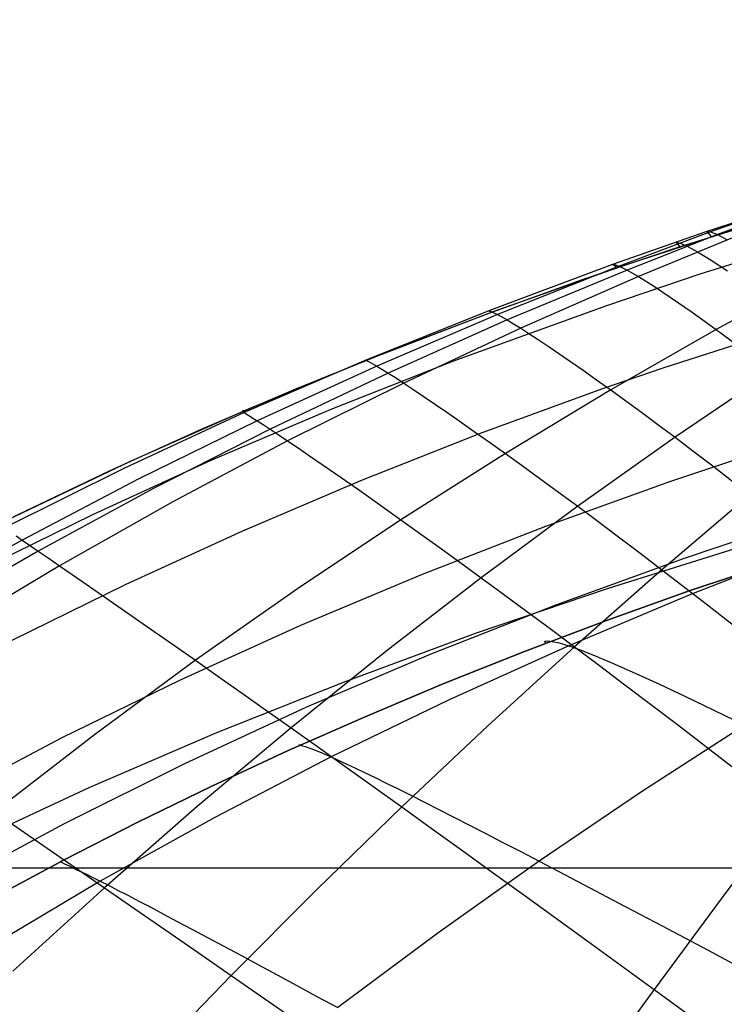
# Model space of a CAD drawing. Header units: millimetres. Extents: x -58 to 58, y -58 to 57.
# Tile 54 of 102: x 41 to 47, y -1 to 8. Entities that reach past the tile are written whole.
import ezdxf

# ---------------------------------------------------------------- set-up
doc = ezdxf.new("R2010")
doc.units = ezdxf.units.MM
doc.header["$MEASUREMENT"] = 0
doc.layers.add('Predefinito', color=5, linetype='Continuous')

msp = doc.modelspace()

# ---------------------------------------------------------------- linework, layer by layer
at = {"layer": 'Predefinito'}
for points in [[(53.8463, 7.4898), (52.4995, 7.2131), (51.1848, 6.9138), (49.9015, 6.5918), (48.649, 6.2473), (47.4269, 5.8803), (46.2346, 5.4909), (45.0713, 5.0792), (43.9367, 4.6451), (42.8301, 4.1888), (41.7511, 3.7105), (40.6993, 3.2102), (39.6742, 2.6884), (38.6754, 2.1451), (37.7025, 1.5807), (36.7549, 0.9953), (35.8323, 0.3893), (34.9343, -0.2371), (34.0602, -0.8834), (33.2097, -1.5493), (32.3823, -2.2344), (31.5774, -2.9381)], [(53.8463, 7.4898), (52.4995, 7.2131), (51.1848, 6.9138), (49.9015, 6.5918), (48.649, 6.2473), (47.4269, 5.8803), (46.2346, 5.4909), (45.0713, 5.0792), (43.9367, 4.6451), (42.8301, 4.1888), (41.7511, 3.7105), (40.6993, 3.2102), (39.6742, 2.6884), (38.6754, 2.1451), (37.7025, 1.5807), (36.7549, 0.9953), (35.8323, 0.3893), (34.9343, -0.2371), (34.0602, -0.8834), (33.2097, -1.5493), (32.3823, -2.2344), (31.5774, -2.9381)], [(54.0374, 6.5083), (52.8791, 6.2719), (51.7263, 6.0142), (50.5794, 5.7343), (49.4387, 5.4311), (48.3043, 5.1036), (46.6154, 4.5642), (46.0565, 4.3711), (44.9489, 3.9657), (43.8556, 3.5341), (42.7769, 3.0755), (41.7131, 2.5893), (40.6646, 2.0748), (39.6318, 1.5314), (38.6151, 0.9584), (37.6147, 0.3552), (36.631, -0.2789), (35.6643, -0.9445), (34.7149, -1.6419), (33.7831, -2.3716), (32.8744, -3.1293), (31.9932, -3.9107), (31.1386, -4.7152)], [(31.3839, -5.8773), (32.2473, -5.0389), (33.1381, -4.2261), (34.057, -3.4396), (35.0047, -2.6799), (35.9804, -1.9485), (36.9759, -1.2517), (37.9893, -0.5902), (39.02, 0.037), (40.0679, 0.6304), (41.1323, 1.191), (42.213, 1.7197), (43.3094, 2.2173), (44.4211, 2.6846), (45.5476, 3.1227), (46.6885, 3.5324), (47.8432, 3.9145), (49.0069, 4.2688), (50.1772, 4.5959), (51.3536, 4.897), (52.5359, 5.1734), (53.7238, 5.4264), (54.917, 5.6569), (56.1152, 5.8662)], [(57.2528, 5.0341), (55.3554, 4.7202), (53.5271, 4.3647), (51.7659, 3.968), (50.0697, 3.5306), (48.4368, 3.0528), (46.8649, 2.5352), (46.1013, 2.2615), (45.3523, 1.9781), (44.6175, 1.6849), (43.8968, 1.3821), (43.1899, 1.0696), (42.4965, 0.7475), (41.8164, 0.4159), (41.1494, 0.0748), (40.4953, -0.2756)], [(40.4953, -0.2756), (41.1494, 0.0748), (41.8164, 0.4159), (42.4965, 0.7475), (43.1899, 1.0696), (43.8968, 1.3821), (44.6175, 1.6849), (45.3523, 1.9781), (46.1013, 2.2615), (46.8649, 2.5352), (48.4368, 3.0528), (50.0697, 3.5306), (51.7659, 3.968), (53.5271, 4.3647), (55.3554, 4.7202), (57.2528, 5.0341)], [(57.2528, 5.0341), (55.3554, 4.7202), (53.5271, 4.3647), (51.7659, 3.968), (50.0697, 3.5306), (48.4368, 3.0528), (46.8649, 2.5352), (46.1013, 2.2615), (45.3523, 1.9781), (44.6175, 1.6849), (43.8968, 1.3821), (43.1899, 1.0696), (42.4965, 0.7475), (41.8164, 0.4159), (41.1494, 0.0748), (40.4953, -0.2756)], [(56.5, 0), (-56.5, 0)], [(54.5, 0), (-54.5, 0)]]:
    msp.add_lwpolyline(points, dxfattribs=at)
at = {"layer": 'Predefinito', "extrusion": (0.950843, 0.309673, 0)}
msp.add_lwpolyline([(-10.0923, 320), (-10.0701, 319.9998), (-10.0477, 319.999), (-10.0251, 319.9977), (-10.0024, 319.996), (-9.9795, 319.9936), (-9.9566, 319.9908), (-9.9335, 319.9873), (-9.9103, 319.9833), (-9.8871, 319.9787), (-9.8638, 319.9735), (-9.8404, 319.9678), (-9.8171, 319.9614), (-9.7938, 319.9544), (-9.7705, 319.9468), (-9.7473, 319.9386), (-9.7242, 319.9298), (-9.7011, 319.9203), (-9.6783, 319.9103), (-9.6555, 319.8996), (-9.633, 319.8883), (-9.6106, 319.8764), (-9.5885, 319.8638), (-9.5666, 319.8507), (-9.5451, 319.837), (-9.5238, 319.8227), (-9.5028, 319.8078), (-9.4822, 319.7924), (-9.462, 319.7764), (-9.4421, 319.7598), (-9.4227, 319.7427), (-9.4037, 319.7252), (-9.3852, 319.7071), (-9.3671, 319.6886), (-9.3495, 319.6696), (-9.3324, 319.6501), (-9.3159, 319.6303), (-9.2999, 319.6101), (-9.2845, 319.5895), (-9.2696, 319.5685), (-9.2553, 319.5472), (-9.2415, 319.5256), (-9.2284, 319.5038), (-9.2159, 319.4816), (-9.204, 319.4593), (-9.1927, 319.4367), (-9.182, 319.414), (-9.1719, 319.3911), (-9.1625, 319.3681), (-9.1536, 319.345), (-9.1454, 319.3217), (-9.1378, 319.2985), (-9.1309, 319.2752), (-9.1245, 319.2518), (-9.1187, 319.2285), (-9.1135, 319.2052), (-9.109, 319.182), (-9.1049, 319.1588), (-9.1015, 319.1357), (-9.0986, 319.1127), (-9.0963, 319.0899), (-9.0945, 319.0671), (-9.0933, 319.0446), (-9.0925, 319.0222), (-9.0923, 319)], dxfattribs=at)
at = {"layer": 'Predefinito', "extrusion": (0.947134, 0.320837, 0)}
msp.add_lwpolyline([(-10.6331, 320), (-10.6109, 319.9998), (-10.5885, 319.999), (-10.5659, 319.9977), (-10.5432, 319.996), (-10.5203, 319.9936), (-10.4974, 319.9908), (-10.4743, 319.9873), (-10.4511, 319.9833), (-10.4278, 319.9787), (-10.4045, 319.9735), (-10.3812, 319.9678), (-10.3579, 319.9614), (-10.3346, 319.9544), (-10.3113, 319.9468), (-10.2881, 319.9386), (-10.265, 319.9298), (-10.2419, 319.9203), (-10.219, 319.9103), (-10.1963, 319.8996), (-10.1738, 319.8883), (-10.1514, 319.8764), (-10.1293, 319.8638), (-10.1074, 319.8507), (-10.0858, 319.837), (-10.0646, 319.8227), (-10.0436, 319.8078), (-10.023, 319.7924), (-10.0028, 319.7764), (-9.9829, 319.7598), (-9.9635, 319.7427), (-9.9445, 319.7252), (-9.9259, 319.7071), (-9.9079, 319.6886), (-9.8903, 319.6696), (-9.8732, 319.6501), (-9.8567, 319.6303), (-9.8407, 319.6101), (-9.8252, 319.5895), (-9.8104, 319.5685), (-9.7961, 319.5472), (-9.7823, 319.5256), (-9.7692, 319.5038), (-9.7567, 319.4816), (-9.7448, 319.4593), (-9.7335, 319.4367), (-9.7228, 319.414), (-9.7127, 319.3911), (-9.7033, 319.3681), (-9.6944, 319.345), (-9.6862, 319.3217), (-9.6786, 319.2985), (-9.6717, 319.2752), (-9.6653, 319.2518), (-9.6595, 319.2285), (-9.6543, 319.2052), (-9.6497, 319.182), (-9.6457, 319.1588), (-9.6423, 319.1357), (-9.6394, 319.1127), (-9.6371, 319.0899), (-9.6353, 319.0671), (-9.634, 319.0446), (-9.6333, 319.0222), (-9.6331, 319)], dxfattribs=at)
at = {"layer": 'Predefinito', "extrusion": (0.945201, 0.32649, 0)}
msp.add_lwpolyline([(-10.9045, 320), (-10.8823, 319.9998), (-10.86, 319.999), (-10.8374, 319.9977), (-10.8147, 319.996), (-10.7918, 319.9936), (-10.7688, 319.9908), (-10.7458, 319.9873), (-10.7226, 319.9833), (-10.6993, 319.9787), (-10.676, 319.9735), (-10.6527, 319.9678), (-10.6294, 319.9614), (-10.6061, 319.9544), (-10.5828, 319.9468), (-10.5596, 319.9386), (-10.5364, 319.9298), (-10.5134, 319.9203), (-10.4905, 319.9103), (-10.4678, 319.8996), (-10.4452, 319.8883), (-10.4229, 319.8764), (-10.4008, 319.8638), (-10.3789, 319.8507), (-10.3573, 319.837), (-10.336, 319.8227), (-10.3151, 319.8078), (-10.2945, 319.7924), (-10.2742, 319.7764), (-10.2544, 319.7598), (-10.235, 319.7427), (-10.216, 319.7252), (-10.1974, 319.7071), (-10.1794, 319.6886), (-10.1618, 319.6696), (-10.1447, 319.6501), (-10.1282, 319.6303), (-10.1122, 319.6101), (-10.0967, 319.5895), (-10.0818, 319.5685), (-10.0675, 319.5472), (-10.0538, 319.5256), (-10.0407, 319.5038), (-10.0282, 319.4816), (-10.0163, 319.4593), (-10.0049, 319.4367), (-9.9943, 319.414), (-9.9842, 319.3911), (-9.9747, 319.3681), (-9.9659, 319.345), (-9.9577, 319.3217), (-9.9501, 319.2985), (-9.9431, 319.2752), (-9.9368, 319.2518), (-9.931, 319.2285), (-9.9258, 319.2052), (-9.9212, 319.182), (-9.9172, 319.1588), (-9.9138, 319.1357), (-9.9109, 319.1127), (-9.9086, 319.0899), (-9.9068, 319.0671), (-9.9055, 319.0446), (-9.9048, 319.0222), (-9.9045, 319)], dxfattribs=at)
at = {"layer": 'Predefinito', "extrusion": (0.943214, 0.332185, 0)}
msp.add_lwpolyline([(-11.1764, 320), (-11.1542, 319.9998), (-11.1318, 319.999), (-11.1092, 319.9977), (-11.0865, 319.996), (-11.0637, 319.9936), (-11.0407, 319.9908), (-11.0176, 319.9873), (-10.9944, 319.9833), (-10.9712, 319.9787), (-10.9479, 319.9735), (-10.9245, 319.9678), (-10.9012, 319.9614), (-10.8779, 319.9544), (-10.8546, 319.9468), (-10.8314, 319.9386), (-10.8083, 319.9298), (-10.7852, 319.9203), (-10.7624, 319.9103), (-10.7396, 319.8996), (-10.7171, 319.8883), (-10.6947, 319.8764), (-10.6726, 319.8638), (-10.6507, 319.8507), (-10.6292, 319.837), (-10.6079, 319.8227), (-10.5869, 319.8078), (-10.5663, 319.7924), (-10.5461, 319.7764), (-10.5262, 319.7598), (-10.5068, 319.7427), (-10.4878, 319.7252), (-10.4693, 319.7071), (-10.4512, 319.6886), (-10.4336, 319.6696), (-10.4166, 319.6501), (-10.4, 319.6303), (-10.384, 319.6101), (-10.3686, 319.5895), (-10.3537, 319.5685), (-10.3394, 319.5472), (-10.3256, 319.5256), (-10.3125, 319.5038), (-10.3, 319.4816), (-10.2881, 319.4593), (-10.2768, 319.4367), (-10.2661, 319.414), (-10.256, 319.3911), (-10.2466, 319.3681), (-10.2378, 319.345), (-10.2295, 319.3217), (-10.2219, 319.2985), (-10.215, 319.2752), (-10.2086, 319.2518), (-10.2028, 319.2285), (-10.1976, 319.2052), (-10.1931, 319.182), (-10.1891, 319.1588), (-10.1856, 319.1357), (-10.1827, 319.1127), (-10.1804, 319.0899), (-10.1786, 319.0671), (-10.1774, 319.0446), (-10.1766, 319.0222), (-10.1764, 319)], dxfattribs=at)
at = {"layer": 'Predefinito', "extrusion": (-9.13192e-06, -8.31874e-06, 1)}
msp.add_lwpolyline([(57.2533, 5.0346), (54.7459, 4.6484), (53.4966, 4.423), (52.2511, 4.1748), (51.0105, 3.9027), (49.7762, 3.6057), (48.5491, 3.2827), (47.3291, 2.9323), (46.1161, 2.553), (44.9122, 2.1441), (43.7198, 1.7048), (42.5403, 1.2342), (41.3747, 0.7314), (40.2246, 0.196), (39.0915, -0.3728), (37.9771, -0.9748), (36.8829, -1.6103), (35.8099, -2.2793), (34.7594, -2.9814), (33.7339, -3.7148), (32.7352, -4.4778), (31.7621, -5.2711), (30.8133, -6.0948), (29.8907, -6.9461), (28.9966, -7.8222), (28.1303, -8.7226), (27.2908, -9.6469), (26.4786, -10.5935), (25.6942, -11.5606), (24.9376, -12.547), (24.2085, -13.5515), (23.5068, -14.5732), (22.8322, -15.6112), (22.1847, -16.664), (21.5642, -17.7303), (20.9707, -18.8099), (20.4038, -19.9021), (19.8628, -21.0053), (19.3477, -22.118), (18.8635, -23.2421), (18.6349, -23.8091), (18.4169, -24.3797), (18.2108, -24.954), (18.0181, -25.5323), (17.8398, -26.1144), (17.6768, -26.7002), (17.5295, -27.2895), (17.3985, -27.8819), (17.3358, -28.1966)], dxfattribs=at)
at = {"layer": 'Predefinito', "extrusion": (0.934734, 0.355347, 0)}
msp.add_lwpolyline([(-12.2656, 320), (-12.2434, 319.9998), (-12.221, 319.999), (-12.1985, 319.9977), (-12.1757, 319.996), (-12.1529, 319.9936), (-12.1299, 319.9908), (-12.1068, 319.9873), (-12.0836, 319.9833), (-12.0604, 319.9787), (-12.0371, 319.9735), (-12.0138, 319.9678), (-11.9904, 319.9614), (-11.9671, 319.9544), (-11.9438, 319.9468), (-11.9206, 319.9386), (-11.8975, 319.9298), (-11.8745, 319.9203), (-11.8516, 319.9103), (-11.8288, 319.8996), (-11.8063, 319.8883), (-11.7839, 319.8764), (-11.7618, 319.8638), (-11.74, 319.8507), (-11.7184, 319.837), (-11.6971, 319.8227), (-11.6761, 319.8078), (-11.6555, 319.7924), (-11.6353, 319.7764), (-11.6154, 319.7598), (-11.596, 319.7427), (-11.577, 319.7252), (-11.5585, 319.7071), (-11.5404, 319.6886), (-11.5228, 319.6696), (-11.5058, 319.6501), (-11.4892, 319.6303), (-11.4732, 319.6101), (-11.4578, 319.5895), (-11.4429, 319.5685), (-11.4286, 319.5472), (-11.4149, 319.5256), (-11.4017, 319.5038), (-11.3892, 319.4816), (-11.3773, 319.4593), (-11.366, 319.4367), (-11.3553, 319.414), (-11.3452, 319.3911), (-11.3358, 319.3681), (-11.327, 319.345), (-11.3188, 319.3217), (-11.3112, 319.2985), (-11.3042, 319.2752), (-11.2978, 319.2518), (-11.292, 319.2285), (-11.2869, 319.2052), (-11.2823, 319.182), (-11.2783, 319.1588), (-11.2748, 319.1357), (-11.272, 319.1127), (-11.2696, 319.0899), (-11.2678, 319.0671), (-11.2666, 319.0446), (-11.2658, 319.0222), (-11.2656, 319)], dxfattribs=at)
at = {"layer": 'Predefinito', "extrusion": (1, 0, 0)}
msp.add_lwpolyline([(4.6451, 319), (4.6451, 59.9995)], dxfattribs=at)
at = {"layer": 'Predefinito', "extrusion": (0.925348, 0.379118, 0)}
msp.add_lwpolyline([(-13.3562, 320), (-13.334, 319.9998), (-13.3116, 319.999), (-13.289, 319.9977), (-13.2663, 319.996), (-13.2435, 319.9936), (-13.2205, 319.9908), (-13.1974, 319.9873), (-13.1742, 319.9833), (-13.151, 319.9787), (-13.1277, 319.9735), (-13.1043, 319.9678), (-13.081, 319.9614), (-13.0577, 319.9544), (-13.0344, 319.9468), (-13.0112, 319.9386), (-12.9881, 319.9298), (-12.9651, 319.9203), (-12.9422, 319.9103), (-12.9194, 319.8996), (-12.8969, 319.8883), (-12.8745, 319.8764), (-12.8524, 319.8638), (-12.8305, 319.8507), (-12.809, 319.837), (-12.7877, 319.8227), (-12.7667, 319.8078), (-12.7461, 319.7924), (-12.7259, 319.7764), (-12.706, 319.7598), (-12.6866, 319.7427), (-12.6676, 319.7252), (-12.6491, 319.7071), (-12.631, 319.6886), (-12.6134, 319.6696), (-12.5964, 319.6501), (-12.5798, 319.6303), (-12.5638, 319.6101), (-12.5484, 319.5895), (-12.5335, 319.5685), (-12.5192, 319.5472), (-12.5055, 319.5256), (-12.4923, 319.5038), (-12.4798, 319.4816), (-12.4679, 319.4593), (-12.4566, 319.4367), (-12.4459, 319.414), (-12.4358, 319.3911), (-12.4264, 319.3681), (-12.4176, 319.345), (-12.4093, 319.3217), (-12.4018, 319.2985), (-12.3948, 319.2752), (-12.3884, 319.2518), (-12.3826, 319.2285), (-12.3775, 319.2052), (-12.3729, 319.182), (-12.3689, 319.1588), (-12.3654, 319.1357), (-12.3625, 319.1127), (-12.3602, 319.0899), (-12.3584, 319.0671), (-12.3572, 319.0446), (-12.3564, 319.0222), (-12.3562, 319)], dxfattribs=at)
at = {"layer": 'Predefinito', "extrusion": (0.915025, 0.403397, 0)}
msp.add_lwpolyline([(-14.4419, 320), (-14.4197, 319.9998), (-14.3973, 319.999), (-14.3747, 319.9977), (-14.352, 319.996), (-14.3292, 319.9936), (-14.3062, 319.9908), (-14.2831, 319.9873), (-14.2599, 319.9833), (-14.2367, 319.9787), (-14.2134, 319.9735), (-14.19, 319.9678), (-14.1667, 319.9614), (-14.1434, 319.9544), (-14.1201, 319.9468), (-14.0969, 319.9386), (-14.0738, 319.9298), (-14.0508, 319.9203), (-14.0279, 319.9103), (-14.0051, 319.8996), (-13.9826, 319.8883), (-13.9602, 319.8764), (-13.9381, 319.8638), (-13.9163, 319.8507), (-13.8947, 319.837), (-13.8734, 319.8227), (-13.8524, 319.8078), (-13.8318, 319.7924), (-13.8116, 319.7764), (-13.7917, 319.7598), (-13.7723, 319.7427), (-13.7533, 319.7252), (-13.7348, 319.7071), (-13.7167, 319.6886), (-13.6991, 319.6696), (-13.6821, 319.6501), (-13.6655, 319.6303), (-13.6495, 319.6101), (-13.6341, 319.5895), (-13.6192, 319.5685), (-13.6049, 319.5472), (-13.5912, 319.5256), (-13.578, 319.5038), (-13.5655, 319.4816), (-13.5536, 319.4593), (-13.5423, 319.4367), (-13.5316, 319.414), (-13.5215, 319.3911), (-13.5121, 319.3681), (-13.5033, 319.345), (-13.4951, 319.3217), (-13.4875, 319.2985), (-13.4805, 319.2752), (-13.4741, 319.2518), (-13.4683, 319.2285), (-13.4632, 319.2052), (-13.4586, 319.182), (-13.4546, 319.1588), (-13.4511, 319.1357), (-13.4482, 319.1127), (-13.4459, 319.0899), (-13.4441, 319.0671), (-13.4429, 319.0446), (-13.4421, 319.0222), (-13.4419, 319)], dxfattribs=at)
at = {"layer": 'Predefinito', "extrusion": (0.944601, 0.32822, 0)}
msp.add_lwpolyline([(-11.9873, 320), (-12.0095, 319.9998), (-12.0318, 319.999), (-12.0544, 319.9977), (-12.0771, 319.996), (-12.1, 319.9936), (-12.123, 319.9908), (-12.1461, 319.9873), (-12.1692, 319.9833), (-12.1925, 319.9787), (-12.2158, 319.9735), (-12.2391, 319.9678), (-12.2624, 319.9614), (-12.2857, 319.9544), (-12.309, 319.9468), (-12.3322, 319.9386), (-12.3554, 319.9298), (-12.3784, 319.9203), (-12.4013, 319.9103), (-12.424, 319.8996), (-12.4466, 319.8883), (-12.4689, 319.8764), (-12.491, 319.8638), (-12.5129, 319.8507), (-12.5345, 319.837), (-12.5558, 319.8227), (-12.5767, 319.8078), (-12.5973, 319.7924), (-12.6176, 319.7764), (-12.6374, 319.7598), (-12.6568, 319.7427), (-12.6758, 319.7252), (-12.6944, 319.7071), (-12.7124, 319.6886), (-12.73, 319.6696), (-12.7471, 319.6501), (-12.7636, 319.6303), (-12.7796, 319.6101), (-12.7951, 319.5895), (-12.81, 319.5685), (-12.8243, 319.5472), (-12.838, 319.5256), (-12.8511, 319.5038), (-12.8636, 319.4816), (-12.8755, 319.4593), (-12.8869, 319.4367), (-12.8975, 319.414), (-12.9076, 319.3911), (-12.9171, 319.3681), (-12.9259, 319.345), (-12.9341, 319.3217), (-12.9417, 319.2985), (-12.9487, 319.2752), (-12.955, 319.2518), (-12.9608, 319.2285), (-12.966, 319.2052), (-12.9706, 319.182), (-12.9746, 319.1588), (-12.978, 319.1357), (-12.9809, 319.1127), (-12.9832, 319.0899), (-12.985, 319.0671), (-12.9863, 319.0446), (-12.987, 319.0222), (-12.9873, 319)], dxfattribs=at)
at = {"layer": 'Predefinito', "extrusion": (0.935485, 0.353365, 0)}
msp.add_lwpolyline([(-13.1734, 320), (-13.1956, 319.9998), (-13.218, 319.999), (-13.2405, 319.9977), (-13.2633, 319.996), (-13.2861, 319.9936), (-13.3091, 319.9908), (-13.3322, 319.9873), (-13.3554, 319.9833), (-13.3786, 319.9787), (-13.4019, 319.9735), (-13.4252, 319.9678), (-13.4486, 319.9614), (-13.4719, 319.9544), (-13.4952, 319.9468), (-13.5184, 319.9386), (-13.5415, 319.9298), (-13.5645, 319.9203), (-13.5874, 319.9103), (-13.6101, 319.8996), (-13.6327, 319.8883), (-13.655, 319.8764), (-13.6772, 319.8638), (-13.699, 319.8507), (-13.7206, 319.837), (-13.7419, 319.8227), (-13.7629, 319.8078), (-13.7835, 319.7924), (-13.8037, 319.7764), (-13.8235, 319.7598), (-13.843, 319.7427), (-13.862, 319.7252), (-13.8805, 319.7071), (-13.8986, 319.6886), (-13.9162, 319.6696), (-13.9332, 319.6501), (-13.9498, 319.6303), (-13.9658, 319.6101), (-13.9812, 319.5895), (-13.9961, 319.5685), (-14.0104, 319.5472), (-14.0241, 319.5256), (-14.0372, 319.5038), (-14.0498, 319.4816), (-14.0617, 319.4593), (-14.073, 319.4367), (-14.0837, 319.414), (-14.0937, 319.3911), (-14.1032, 319.3681), (-14.112, 319.345), (-14.1202, 319.3217), (-14.1278, 319.2985), (-14.1348, 319.2752), (-14.1412, 319.2518), (-14.1469, 319.2285), (-14.1521, 319.2052), (-14.1567, 319.182), (-14.1607, 319.1588), (-14.1642, 319.1357), (-14.167, 319.1127), (-14.1694, 319.0899), (-14.1711, 319.0671), (-14.1724, 319.0446), (-14.1732, 319.0222), (-14.1734, 319)], dxfattribs=at)
at = {"layer": 'Predefinito', "extrusion": (0.913982, 0.405756, 0)}
msp.add_lwpolyline([(-15.5457, 320), (-15.5679, 319.9998), (-15.5903, 319.999), (-15.6129, 319.9977), (-15.6356, 319.996), (-15.6584, 319.9936), (-15.6814, 319.9908), (-15.7045, 319.9873), (-15.7277, 319.9833), (-15.7509, 319.9787), (-15.7742, 319.9735), (-15.7976, 319.9678), (-15.8209, 319.9614), (-15.8442, 319.9544), (-15.8675, 319.9468), (-15.8907, 319.9386), (-15.9138, 319.9298), (-15.9368, 319.9203), (-15.9597, 319.9103), (-15.9825, 319.8996), (-16.005, 319.8883), (-16.0274, 319.8764), (-16.0495, 319.8638), (-16.0714, 319.8507), (-16.0929, 319.837), (-16.1142, 319.8227), (-16.1352, 319.8078), (-16.1558, 319.7924), (-16.176, 319.7764), (-16.1959, 319.7598), (-16.2153, 319.7427), (-16.2343, 319.7252), (-16.2528, 319.7071), (-16.2709, 319.6886), (-16.2885, 319.6696), (-16.3055, 319.6501), (-16.3221, 319.6303), (-16.3381, 319.6101), (-16.3535, 319.5895), (-16.3684, 319.5685), (-16.3827, 319.5472), (-16.3964, 319.5256), (-16.4096, 319.5038), (-16.4221, 319.4816), (-16.434, 319.4593), (-16.4453, 319.4367), (-16.456, 319.414), (-16.4661, 319.3911), (-16.4755, 319.3681), (-16.4843, 319.345), (-16.4926, 319.3217), (-16.5001, 319.2985), (-16.5071, 319.2752), (-16.5135, 319.2518), (-16.5193, 319.2285), (-16.5244, 319.2052), (-16.529, 319.182), (-16.533, 319.1588), (-16.5365, 319.1357), (-16.5394, 319.1127), (-16.5417, 319.0899), (-16.5435, 319.0671), (-16.5447, 319.0446), (-16.5455, 319.0222), (-16.5457, 319)], dxfattribs=at)
at = {"layer": 'Predefinito', "extrusion": (0.887742, 0.460341, 0)}
msp.add_lwpolyline([(-17.876, 320), (-17.8982, 319.9998), (-17.9206, 319.999), (-17.9432, 319.9977), (-17.9659, 319.996), (-17.9888, 319.9936), (-18.0117, 319.9908), (-18.0348, 319.9873), (-18.058, 319.9833), (-18.0813, 319.9787), (-18.1045, 319.9735), (-18.1279, 319.9678), (-18.1512, 319.9614), (-18.1745, 319.9544), (-18.1978, 319.9468), (-18.221, 319.9386), (-18.2441, 319.9298), (-18.2672, 319.9203), (-18.2901, 319.9103), (-18.3128, 319.8996), (-18.3353, 319.8883), (-18.3577, 319.8764), (-18.3798, 319.8638), (-18.4017, 319.8507), (-18.4233, 319.837), (-18.4445, 319.8227), (-18.4655, 319.8078), (-18.4861, 319.7924), (-18.5063, 319.7764), (-18.5262, 319.7598), (-18.5456, 319.7427), (-18.5646, 319.7252), (-18.5832, 319.7071), (-18.6012, 319.6886), (-18.6188, 319.6696), (-18.6359, 319.6501), (-18.6524, 319.6303), (-18.6684, 319.6101), (-18.6838, 319.5895), (-18.6987, 319.5685), (-18.713, 319.5472), (-18.7268, 319.5256), (-18.7399, 319.5038), (-18.7524, 319.4816), (-18.7643, 319.4593), (-18.7756, 319.4367), (-18.7863, 319.414), (-18.7964, 319.3911), (-18.8058, 319.3681), (-18.8147, 319.345), (-18.8229, 319.3217), (-18.8305, 319.2985), (-18.8374, 319.2752), (-18.8438, 319.2518), (-18.8496, 319.2285), (-18.8548, 319.2052), (-18.8593, 319.182), (-18.8634, 319.1588), (-18.8668, 319.1357), (-18.8697, 319.1127), (-18.872, 319.0899), (-18.8738, 319.0671), (-18.875, 319.0446), (-18.8758, 319.0222), (-18.876, 319)], dxfattribs=at)
at = {"layer": 'Predefinito'}
for points in [[(53.837, 7.7441, 52.8202), (53.2148, 7.6305, 52.6062), (52.6038, 7.5012, 52.3986), (52.0013, 7.3569, 52.1988), (51.4074, 7.1988, 52.0088), (50.8232, 7.029, 51.8305), (50.2486, 6.8494, 51.6651), (49.6829, 6.6616, 51.5141), (49.1249, 6.4671, 51.3784), (48.5709, 6.2657, 51.2563), (47.4745, 5.8439, 51.0389), (46.3938, 5.3992, 50.8339), (45.3187, 4.9277, 50.6314), (44.2493, 4.4277, 50.4361), (43.1902, 3.8998, 50.2503), (42.1428, 3.3439, 50.0731), (41.1076, 2.7595, 49.9037), (40.0853, 2.1461, 49.7424)], [(53.8344, 7.6811, 54.694), (53.1479, 7.5577, 54.5218), (52.5388, 7.434, 54.37), (51.9361, 7.2987, 54.2228), (51.34, 7.1526, 54.082), (50.751, 6.997, 53.9489), (50.1691, 6.8329, 53.825), (49.5938, 6.6615, 53.7113), (49.0244, 6.4836, 53.6088), (48.4576, 6.2989, 53.5166), (47.052, 5.8083, 53.313), (46.2162, 5.4949, 53.1964), (45.1068, 5.0527, 53.0427), (44.0047, 4.5818, 52.8947), (42.9129, 4.0821, 52.7539), (41.8327, 3.553, 52.6194), (40.7651, 2.9942, 52.4909), (39.711, 2.4049, 52.3684)], [(53.835, 7.717, 53.7586), (53.177, 7.5989, 53.5631), (52.5659, 7.473, 53.3833), (51.9622, 7.3339, 53.2097), (51.3661, 7.1825, 53.0442), (50.7785, 7.0204, 52.8883), (50.1993, 6.8493, 52.7435), (49.6279, 6.6703, 52.6109), (49.0634, 6.4848, 52.4916), (48.5022, 6.2924, 52.3843), (47.1132, 5.7832, 52.1475), (46.2892, 5.4593, 52.012), (45.195, 5.0035, 51.8334), (44.1074, 4.5191, 51.6612), (43.0302, 4.0062, 51.4974), (41.9647, 3.4647, 51.3409), (40.9116, 2.8939, 51.1914), (39.8719, 2.2935, 51.049)], [(53.8387, 7.5967, 56.5214), (53.121, 7.4629, 56.4045), (51.925, 7.2096, 56.2109), (50.7456, 6.924, 56.0306), (49.583, 6.6098, 55.8725), (48.4337, 6.2697, 55.7426), (47.0067, 5.8071, 55.6066), (46.1556, 5.5094, 55.5288), (45.0263, 5.088, 55.4264), (43.9048, 4.6375, 55.3278), (42.7934, 4.1575, 55.2342), (41.6935, 3.6473, 55.1448), (40.606, 3.1063, 55.0594), (39.5322, 2.5339, 54.9781), (38.4737, 1.9301, 54.9012), (37.4323, 1.2947, 54.8285), (36.4092, 0.6279, 54.7601), (35.4058, -0.0702, 54.6961), (34.4237, -0.7987, 54.6363), (33.4645, -1.5562, 54.5809), (32.5301, -2.3411, 54.5297), (31.6206, -3.153, 54.4829)], [(53.8463, 7.4898, 60.0019), (52.0507, 7.1146, 60.0012), (50.2709, 6.6881, 60.0002), (48.5052, 6.2061, 59.9993), (46.7521, 5.6639, 59.9989), (45.8696, 5.3652, 59.9989), (44.9936, 5.0505, 59.9991), (44.1244, 4.7193, 59.9994), (43.2622, 4.3711, 59.9997), (42.4072, 4.0055, 60), (41.5597, 3.6222, 60.0003), (40.7197, 3.2205, 60.0004), (39.8875, 2.8001, 60.0004)], [(31.5162, -3.3887, 319.7071), (32.4133, -2.5932, 319.7071), (33.4562, -1.727, 319.7071), (34.2876, -1.0785, 319.7071), (35.2545, -0.3682, 319.7071), (36.2389, 0.3095, 319.7071), (37.2405, 0.9552, 319.7071), (38.2589, 1.5693, 319.7071), (39.2937, 2.1524, 319.7071), (40.3443, 2.7052, 319.7071), (41.4104, 3.2284, 319.7071), (42.4916, 3.7226, 319.7071), (43.5875, 4.1884, 319.7071), (44.6977, 4.6267, 319.7071), (46.1047, 5.1368, 319.7071), (46.9577, 5.423, 319.7071), (48.1007, 5.7808, 319.7071), (49.2499, 6.1126, 319.7071), (50.4049, 6.4196, 319.7071), (51.5655, 6.7028, 319.7071), (52.7313, 6.9634, 319.7071), (53.9023, 7.2023, 319.7071)], [(47.0605, 5.7641, 59.9989), (47.0184, 5.8142, 54.4669), (47.052, 5.8083, 53.313), (47.1132, 5.7832, 52.1475), (47.2032, 5.7349, 50.9874)], [(48.5605, 5.7029, 46.6913), (47.1023, 4.9175, 46.2567), (46.1397, 4.3655, 45.9741), (45.1776, 3.7851, 45.7015), (44.2242, 3.1798, 45.4435), (43.2815, 2.5505, 45.1984), (42.3487, 1.8966, 44.9652), (41.426, 1.2175, 44.7437), (40.5147, 0.5137, 44.5345)], [(46.7739, 5.6711, 59.9989), (46.7365, 5.7143, 54.4344), (46.773, 5.7055, 53.2741), (46.8382, 5.6769, 52.1023), (46.9331, 5.6247, 50.9363), (47.0562, 5.5491, 49.7813), (47.2065, 5.4503, 48.639)], [(46.2016, 5.4797, 59.9989), (46.1556, 5.5094, 55.5288), (46.1737, 5.5095, 54.3696), (46.2162, 5.4949, 53.1964), (46.2892, 5.4593, 52.012), (46.3938, 5.3992, 50.8339), (46.5287, 5.3148, 49.6676), (46.6926, 5.2062, 48.5148), (46.8842, 5.0738, 47.3772), (47.1023, 4.9175, 46.2567), (47.3459, 4.7372, 45.1549)], [(56.9194, 5.2792, 319.7071), (55.2242, 4.9942, 319.7071), (54.0056, 4.7619, 319.7071), (52.792, 4.506, 319.7071), (51.5836, 4.2252, 319.7071), (50.3807, 3.9183, 319.7071), (49.1836, 3.5838, 319.7071), (47.6959, 3.1244, 319.7071), (46.8113, 2.8266, 319.7071), (45.6456, 2.4042, 319.7071), (44.496, 1.9517, 319.7071), (43.363, 1.4682, 319.7071), (42.247, 0.9528, 319.7071), (41.1483, 0.4045, 319.7071), (40.0676, -0.1777, 319.7071), (39.005, -0.7947, 319.7071), (37.9609, -1.4475, 319.7071), (36.9358, -2.137, 319.7071), (35.9298, -2.8639, 319.7071), (34.9492, -3.6244, 319.7071), (33.9992, -4.4136, 319.7071), (33.079, -5.2311, 319.7071), (32.1878, -6.0763, 319.7071), (31.3249, -6.9485, 319.7071)], [(57.258, 5.0345, 55), (56.6557, 5.0064, 54.7934), (56.0567, 4.963, 54.589), (55.4612, 4.9041, 54.3889), (54.8691, 4.8292, 54.195), (54.2802, 4.7384, 54.0089), (53.6944, 4.6321, 53.8321), (53.1114, 4.511, 53.6658), (52.5312, 4.3761, 53.5112), (51.9535, 4.228, 53.3694), (51.3783, 4.0683, 53.2409), (50.8054, 3.8981, 53.1264), (50.235, 3.7191, 53.0261), (49.6669, 3.5324, 52.9399), (49.1012, 3.3383, 52.8645), (47.9765, 2.9293, 52.7307), (46.8611, 2.4932, 52.5996), (45.7567, 2.0295, 52.4708), (44.6652, 1.537, 52.3489), (43.5875, 1.0152, 52.2335), (42.5247, 0.4634, 52.1234), (41.478, -0.1186, 52.0187), (40.4485, -0.7313, 51.9197)], [(45.0612, 5.0755, 59.9991), (45.0263, 5.088, 55.4264), (45.0528, 5.0787, 54.2414), (45.1068, 5.0527, 53.0427), (45.1464, 5.0314, 52.4384), (45.195, 5.0035, 51.8334), (45.2525, 4.9689, 51.2309), (45.3187, 4.9277, 50.6314), (45.3933, 4.88, 50.0352), (45.4763, 4.8257, 49.4425), (45.5674, 4.765, 48.8536), (45.6665, 4.6978, 48.2687), (45.7734, 4.6243, 47.688), (45.8881, 4.5443, 47.1119), (46.0102, 4.4581, 46.5405), (46.1397, 4.3655, 45.9741), (46.2765, 4.2665, 45.4129), (46.4203, 4.1613, 44.8572), (46.5709, 4.0498, 44.3078), (46.7278, 3.9324, 43.7654), (46.8906, 3.8091, 43.2304), (47.0589, 3.6802, 42.7025), (47.4109, 3.4064, 41.6686)], [(43.9283, 4.6418, 59.9995), (43.9048, 4.6375, 55.3278), (43.9395, 4.6191, 54.118), (44.0047, 4.5818, 52.8947), (44.0511, 4.554, 52.2782), (44.1074, 4.5191, 51.6612), (44.1736, 4.477, 51.0469), (44.2493, 4.4277, 50.4361), (44.3344, 4.3714, 49.8288), (44.4286, 4.3082, 49.2254), (44.5319, 4.2381, 48.6261), (44.644, 4.161, 48.0313), (44.7648, 4.0772, 47.4411), (44.8941, 3.9866, 46.8559), (45.0318, 3.8892, 46.276), (45.1776, 3.7851, 45.7015), (45.3316, 3.6744, 45.1327), (45.4935, 3.5569, 44.5701), (45.6628, 3.4329, 44.0144), (45.8392, 3.3027, 43.4664), (46.0223, 3.1664, 42.9264), (46.2115, 3.0244, 42.3944), (46.4067, 2.8768, 41.8703), (46.6073, 2.7238, 41.3542), (47.0235, 2.403, 40.3457), (47.4573, 2.0638, 39.3688)], [(47.613, 4.5334, 44.0757), (46.7278, 3.9324, 43.7654), (45.8392, 3.3027, 43.4664), (44.9578, 2.65, 43.1844), (44.0857, 1.9762, 42.9177), (43.2216, 1.2803, 42.6647), (42.3651, 0.5616, 42.4252), (41.5176, -0.1791, 42.1996), (40.6806, -0.9409, 41.9878)], [(42.8049, 4.1782, 60), (42.777, 4.1743, 57.6542), (42.7934, 4.1575, 55.2342), (42.8365, 4.1303, 54.0006), (42.9129, 4.0821, 52.7539), (42.9661, 4.0479, 52.1258), (43.0302, 4.0062, 51.4974), (43.105, 3.9568, 50.872), (43.1902, 3.8998, 50.2503), (43.2856, 3.8353, 49.6326), (43.391, 3.7634, 49.0191), (43.5063, 3.6841, 48.4101), (43.6312, 3.5976, 47.8059), (43.7657, 3.5038, 47.2069), (43.9094, 3.4029, 46.6133), (44.0623, 3.2949, 46.0254), (44.2242, 3.1798, 45.4435), (44.3951, 3.0576, 44.8678), (44.5746, 2.9284, 44.2989), (44.7623, 2.7925, 43.7375), (44.9578, 2.65, 43.1844), (45.1606, 2.5013, 42.6402), (45.3703, 2.3467, 42.1046), (45.5864, 2.1864, 41.5776), (45.8086, 2.0207, 41.0592), (46.0364, 1.8499, 40.5495), (46.2694, 1.6743, 40.0484), (46.7497, 1.3096, 39.0715), (47.2466, 0.9289, 38.128)], [(47.4109, 3.4064, 41.6686), (46.6073, 2.7238, 41.3542), (45.8086, 2.0207, 41.0592), (45.0172, 1.2998, 40.7817), (44.2311, 0.5597, 40.5194), (43.4494, -0.2006, 40.2719), (42.6736, -0.9799, 40.0397), (41.905, -1.7773, 39.8224)], [(40.7101, 3.0319, 53.1377), (40.7651, 2.9942, 52.4909), (40.8321, 2.9483, 51.8411), (40.9116, 2.8939, 51.1914), (41.0036, 2.8309, 50.5454), (41.1076, 2.7595, 49.9037), (41.2234, 2.6797, 49.2666), (41.3508, 2.5918, 48.6344), (41.4897, 2.4957, 48.0076), (41.6398, 2.3916, 47.3864), (41.8009, 2.2795, 46.7712), (41.9729, 2.1596, 46.1624), (42.1556, 2.0319, 45.5603), (42.3487, 1.8966, 44.9652), (42.5523, 1.7535, 44.3773), (42.766, 1.6029, 43.7974), (42.9893, 1.445, 43.2262), (43.2216, 1.2803, 42.6647), (43.4625, 1.109, 42.1134), (43.7113, 0.9316, 41.5721), (43.9677, 0.7484, 41.0408), (44.2311, 0.5597, 40.5194), (44.5011, 0.3659, 40.0079), (44.7771, 0.1672, 39.5061), (45.0587, -0.0359, 39.0141), (45.3456, -0.2431, 38.5316), (45.9332, -0.6689, 37.5947), (46.5364, -1.1076, 36.6942), (47.1534, -1.5576, 35.8279)], [(45.5451, 2.0525, 60), (45.5386, 2.0707, 56.2159), (45.5637, 2.0734, 55.2729), (45.6062, 2.0693, 54.3336), (45.6694, 2.0557, 53.3992), (45.7567, 2.0295, 52.4708), (45.8708, 1.9883, 51.5498), (46.0114, 1.9321, 50.6376), (46.1777, 1.8612, 49.7356), (46.3689, 1.7762, 48.8452), (46.5839, 1.6776, 47.968), (46.822, 1.5656, 47.1054), (47.0821, 1.441, 46.2588), (47.3635, 1.3039, 45.4298)], [(47.3635, 1.3039, 45.4298), (46.4202, 0.6958, 45.2243), (45.4861, 0.0636, 45.0301), (44.562, -0.5929, 44.8447), (43.6489, -1.2737, 44.6684)], [(43.3086, 1.1231, 60), (43.2935, 1.1212, 58.0475), (43.3149, 1.1181, 56.0946), (43.3487, 1.1088, 55.1217), (43.4029, 1.0905, 54.1529), (43.4812, 1.0603, 53.1897), (43.5307, 1.0398, 52.7106), (43.5875, 1.0152, 52.2335), (43.6522, 0.9862, 51.7585), (43.7247, 0.9528, 51.2858), (43.8049, 0.9151, 50.8157), (43.8926, 0.8732, 50.3483), (43.9877, 0.8271, 49.8838), (44.0901, 0.7769, 49.4225), (44.1996, 0.7226, 48.9646), (44.3162, 0.6644, 48.5103), (44.4396, 0.6023, 48.0598), (44.5699, 0.5363, 47.6133), (44.7067, 0.4665, 47.1709), (44.8501, 0.3931, 46.7331), (44.9998, 0.316, 46.2998), (45.1559, 0.2353, 45.8714), (45.318, 0.1512, 45.4481), (45.4861, 0.0636, 45.0301), (45.6601, -0.0274, 44.6174), (45.8397, -0.1216, 44.2102), (46.2149, -0.3191, 43.4117), (46.6101, -0.528, 42.634), (47.0234, -0.7473, 41.8766), (47.453, -0.9759, 41.1388)], [(40.5147, 0.5137, 44.5345), (40.749, 0.3522, 43.9363), (40.9946, 0.1825, 43.3471), (41.251, 0.0053, 42.7679), (41.5176, -0.1791, 42.1996), (41.7938, -0.3702, 41.6427), (42.0788, -0.5677, 41.0972), (42.3723, -0.771, 40.5629), (42.6736, -0.9799, 40.0397), (42.9822, -1.1939, 39.5275), (43.2976, -1.4127, 39.0262)], [(47.7571, 0.5343, 37.2172), (47.1477, -0.2801, 36.9472), (46.5364, -1.1076, 36.6942), (45.9212, -1.9502, 36.4575)], [(41.1309, 0.0651, 60), (41.1197, 0.0574, 57.9927), (41.1519, 0.0396, 55.9848), (41.1945, 0.0197, 54.9847), (41.2603, -0.0114, 53.9892), (41.3534, -0.0565, 53), (41.4115, -0.0853, 52.5083), (41.478, -0.1186, 52.0187), (41.5532, -0.1569, 51.5315), (41.6372, -0.2, 51.0469), (41.7297, -0.2479, 50.5651), (41.8307, -0.3006, 50.0865), (41.94, -0.3579, 49.6111), (42.0575, -0.4199, 49.1393), (42.1829, -0.4863, 48.6712), (42.3163, -0.5571, 48.2072), (42.4573, -0.6323, 47.7475), (42.606, -0.7117, 47.2922), (42.7621, -0.7954, 46.8417), (42.9254, -0.8831, 46.3962), (43.0959, -0.9749, 45.9558), (43.2734, -1.0707, 45.5209), (43.4578, -1.1703, 45.0917), (43.6489, -1.2737, 44.6684)]]:
    msp.add_polyline3d(points, dxfattribs=at)

doc.saveas('drawing.dxf')
